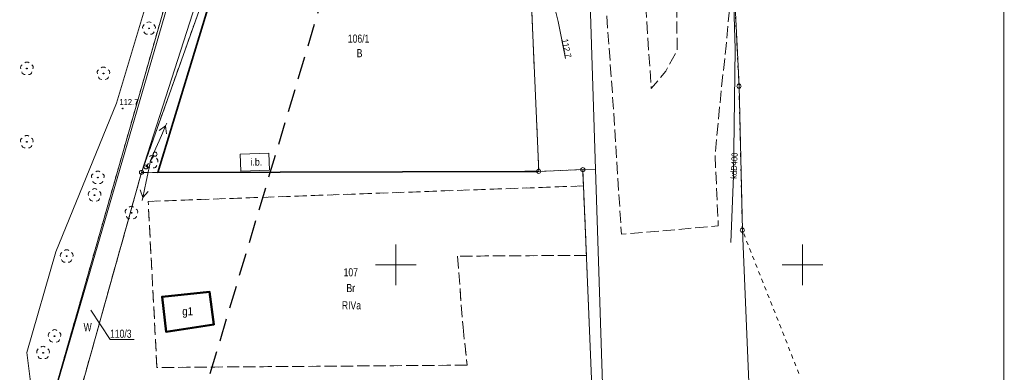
# Model space of a CAD drawing. Header units: metres. Extents: x 6401183 to 6401475, y 5754260 to 5754675.
# Tile 6 of 14: x 6401354 to 6401475, y 5754437 to 5754480. Entities that reach past the tile are written whole.
import ezdxf
from ezdxf.enums import TextEntityAlignment as Align

# ---------------------------------------------------------------- set-up
doc = ezdxf.new("R2010")
doc.units = ezdxf.units.M
for name, pattern in [('0.5_0.5', [1, 0.5, -0.5]), ('1.5_0.5', [2, 1.5, -0.5]), ('2.8_1.4', [4.2, 2.8, -1.4]), ('219-500', [0]), ('sm05_500', [1, 0.5, -0.5])]:
    doc.linetypes.add(name, pattern=pattern)
doc.layers.get('0').update_dxf_attribs({"color": 2, "lineweight": 5})
doc.styles.get("Standard").update_dxf_attribs({"font": 'Working1250', "width": 0.75})
doc.linetypes.add('902-500', pattern='A,3.75,0,[1,ksztalty.shx,S=0.5,R=0,X=0,Y=0],3.75', length=7.5)

# ---------------------------------------------------------------- blocks, each defined once
blk = doc.blocks.new('202')
at = {"color": 0, "linetype": 'Continuous', "lineweight": 0}
blk.add_circle((0, 0), 0.25, dxfattribs=at)
blk = doc.blocks.new('203')
at = {"linetype": 'Continuous', "lineweight": 0}
h = blk.add_hatch(color=0, dxfattribs=at)
edge = h.paths.add_edge_path()
edge.add_arc((0, 0), 0.045, 0, 360)
blk = doc.blocks.new('PUNKTBUD')
at = {"color": 0}
blk.add_circle((0, 0), 0.045, dxfattribs=at)
blk = doc.blocks.new('PW01')
at = {"linetype": 'Continuous', "lineweight": 13}
h = blk.add_hatch(color=0, dxfattribs=at)
edge = h.paths.add_edge_path()
edge.add_arc((0, 0), 0.045, 0, 360)
blk = doc.blocks.new('SM05')
at = {"color": 0, "linetype": 'Continuous', "lineweight": 13}
blk.add_circle((0, 0), 0.25, dxfattribs=at)
blk = doc.blocks.new('PE04')
at = {"color": 0, "linetype": 'Continuous', "lineweight": 13}
for p, q in [((0.65, 0), (0, 0)), ((0.65, 0), (1.65, 0)), ((1.65, 0), (2.65, 0)), ((2.65, 0), (3.65, 0)), ((3.65, 0), (4.65, 0)), ((4.65, 0), (3.784, 0.5)), ((4.65, 0), (3.784, -0.5)), ((4.65, 0), (5, 0))]:
    blk.add_line(p, q, dxfattribs=at)
blk = doc.blocks.new('PIKIETA')
at = {"color": 0}
blk.add_circle((0, 0), 0.045, dxfattribs=at)
blk = doc.blocks.new('OP021')
at = {"linetype": 'Continuous', "lineweight": 13}
h = blk.add_hatch(color=0, dxfattribs=at)
edge = h.paths.add_edge_path()
edge.add_arc((0, 0), 0.05, 0, 360)
at = {"color": 0, "linetype": 'Continuous', "lineweight": 13}
for centre, start, end in [((-0.38, 0.124), 121.308, 202.548), ((0, 0.4), 49.272, 130.728), ((0.38, 0.124), 337.452, 58.692), ((-0.235, -0.324), 193.221, 274.871), ((0.235, -0.324), 265.129, 346.779)]:
    blk.add_arc(centre, 0.4, start, end, dxfattribs=at)

msp = doc.modelspace()

# ---------------------------------------------------------------- linework, layer by layer
at = {"layer": '211-numer działki ewidencyjnej', "color": 0, "linetype": 'CONTINUOUS', "lineweight": 18, "flags": 128}
msp.add_lwpolyline([(6401362.49, 5754444.44), (6401364.87, 5754440.84), (6401367.834, 5754440.84)], dxfattribs=at)
at = {"layer": '217-kontur klasyfikacyjny', "color": 3, "linetype": '1.5_0.5', "lineweight": 18, "flags": 128}
for points in [[(6401422.98, 5754461.7), (6401417.57, 5754461.49)], [(6401423.06, 5754459.7), (6401422.98, 5754461.7)], [(6401368.74, 5754461.36), (6401359.3, 5754427.59)], [(6401417.57, 5754461.49), (6401368.74, 5754461.36)], [(6401369.56, 5754457.8), (6401423.06, 5754459.7)], [(6401423.42, 5754451.17), (6401423.06, 5754459.7)], [(6401370.63, 5754437.39), (6401369.56, 5754457.8)], [(6401423.42, 5754451.17), (6401407.57, 5754451.07)], [(6401407.57, 5754451.07), (6401408.26, 5754442.36)], [(6401426.99, 5754364.75), (6401423.42, 5754451.17)], [(6401408.26, 5754442.36), (6401408.75, 5754437.68)], [(6401408.75, 5754437.68), (6401370.63, 5754437.39)]]:
    msp.add_lwpolyline(points, dxfattribs=at)
at = {"layer": '218-kontur użytku gruntowego', "color": 3, "linetype": '0.5_0.5', "lineweight": 18, "flags": 128}
for points in [[(6401442.18, 5754471.96), (6401440.09, 5754513.87)], [(6401354.85, 5754423.22), (6401376.88, 5754500.35)], [(6401368.74, 5754461.36), (6401382.67, 5754500.52)], [(6401417.57, 5754461.49), (6401415.82, 5754501.48)], [(6401442.59, 5754454.27), (6401442.18, 5754471.96)], [(6401422.98, 5754461.7), (6401417.57, 5754461.49)], [(6401423.06, 5754459.7), (6401422.98, 5754461.7)], [(6401359.3, 5754427.59), (6401368.74, 5754461.36)], [(6401417.57, 5754461.49), (6401368.74, 5754461.36)], [(6401369.56, 5754457.8), (6401423.06, 5754459.7)], [(6401423.42, 5754451.17), (6401423.06, 5754459.7)], [(6401370.63, 5754437.39), (6401369.56, 5754457.8)], [(6401449.55, 5754436.65), (6401442.59, 5754454.27)], [(6401423.42, 5754451.17), (6401407.57, 5754451.07)], [(6401407.57, 5754451.07), (6401408.26, 5754442.36)], [(6401426.99, 5754364.75), (6401423.42, 5754451.17)], [(6401408.26, 5754442.36), (6401408.75, 5754437.68)], [(6401408.75, 5754437.68), (6401370.63, 5754437.39)]]:
    msp.add_lwpolyline(points, dxfattribs=at)
at = {"layer": '219-działka ewidencyjna', "color": 7, "linetype": '219-500', "lineweight": 18, "flags": 128}
for points in [[(6401442.18, 5754471.96), (6401440.09, 5754513.87)], [(6401422.9, 5754512.81), (6401424.55, 5754461.76)], [(6401354.85, 5754423.22), (6401376.88, 5754500.35)], [(6401382.67, 5754500.52), (6401368.74, 5754461.36)], [(6401417.57, 5754461.49), (6401415.82, 5754501.48)], [(6401442.59, 5754454.27), (6401442.18, 5754471.96)], [(6401422.98, 5754461.7), (6401417.57, 5754461.49)], [(6401422.98, 5754461.7), (6401424.55, 5754461.76)], [(6401426.99, 5754364.75), (6401422.98, 5754461.7)], [(6401424.55, 5754461.76), (6401425.39, 5754435.36)], [(6401368.74, 5754461.36), (6401357.62, 5754421.6)], [(6401417.57, 5754461.49), (6401368.74, 5754461.36)], [(6401445.23, 5754391.33), (6401442.59, 5754454.27)]]:
    msp.add_lwpolyline(points, dxfattribs=at)
at = {"layer": '312-budynek ewidencyjny', "color": 7, "linetype": 'CONTINUOUS', "lineweight": 50, "flags": 128}
for points in [[(6401371.28, 5754446.09), (6401377.09, 5754446.7)], [(6401371.77, 5754441.77), (6401371.28, 5754446.09)], [(6401377.09, 5754446.7), (6401377.64, 5754442.68)], [(6401377.64, 5754442.68), (6401371.77, 5754441.77)]]:
    msp.add_lwpolyline(points, dxfattribs=at)
at = {"layer": 'inna budowla (powierzchnia)', "color": 7, "linetype": 'CONTINUOUS', "lineweight": 18, "flags": 128}
msp.add_lwpolyline([(6401380.93, 5754461.51), (6401380.86, 5754463.6), (6401384.39, 5754463.72), (6401384.46, 5754461.63)], close=True, dxfattribs=at)
at = {"layer": 'jezdnia (powierzchnia)', "color": 7, "linetype": '1.5_0.5', "lineweight": 18, "flags": 128}
msp.add_lwpolyline([(6401474.79, 5754667.945), (6401463.73, 5754665.13), (6401453.1, 5754664.58), (6401445.35, 5754664.14), (6401443.29, 5754663.87), (6401438.58, 5754661.62), (6401435.21, 5754658.25), (6401433.22, 5754654.11), (6401432.79, 5754648.28), (6401435.36, 5754573.16), (6401436.73, 5754539.86), (6401437.61, 5754524.79), (6401440.01, 5754516.49), (6401441.8, 5754509.8), (6401442.02, 5754490.92), (6401441.97, 5754490.19), (6401441.8, 5754487.55), (6401441.28, 5754484.41), (6401440.6, 5754476.91), (6401440.01, 5754471.62), (6401439.24, 5754463.51), (6401439.63, 5754454.78), (6401427.73, 5754453.76), (6401426.58, 5754471.66), (6401425.48, 5754486.71), (6401425.21, 5754490.22), (6401424.8, 5754493.23), (6401423.98, 5754495.59), (6401422.55, 5754497.77), (6401420.95, 5754499.53), (6401418.8, 5754501.29), (6401419.12, 5754513.26), (6401419.93, 5754512.87), (6401420.39, 5754512.73), (6401421, 5754512.71), (6401421.9, 5754512.93), (6401423.11, 5754513.73), (6401423.58, 5754514.63), (6401423.72, 5754515.63), (6401422.01, 5754556.98), (6401421.47, 5754558.41), (6401420.43, 5754559.43), (6401419.01, 5754559.68), (6401418.08, 5754559.36), (6401417.26, 5754558.7), (6401416.83, 5754557.76), (6401416.3, 5754574.66), (6401417.57, 5754577.14), (6401417.84, 5754577.67), (6401418.96, 5754580.47), (6401419.81, 5754583.15), (6401420.28, 5754585.3), (6401420.53, 5754587.74), (6401420.58, 5754588.74), (6401419.63, 5754616.13), (6401418.63, 5754634.01), (6401418.34, 5754647.74), (6401417.91, 5754652.56), (6401418.01, 5754655.94), (6401417.24, 5754659.19), (6401415.85, 5754662.76), (6401414.09, 5754665.44), (6401412.55, 5754667.25), (6401410.31, 5754668.76), (6401405.08, 5754671.65), (6401403.1, 5754672.12), (6401395.22, 5754673.99), (6401394.2, 5754674.23), (6401393, 5754674.27), (6401391.98, 5754674.06), (6401391.02, 5754673.56), (6401390.24, 5754672.76), (6401389.75, 5754672.06), (6401389.36, 5754671.05), (6401388.71, 5754668.74), (6401387.76, 5754664.81), (6401387.04, 5754661.96), (6401386.21, 5754658.93), (6401383.84, 5754653.56), (6401380.22, 5754648.42), (6401345.36, 5754626.86), (6401344.1, 5754625.87), (6401342.51, 5754623.07), (6401341.41, 5754617.59), (6401342.45, 5754612.32), (6401342.45, 5754612.24), (6401344.53, 5754610.22), (6401340.34, 5754604.04), (6401338.84, 5754605.04), (6401333.83, 5754608.39), (6401324.48, 5754614.45), (6401331.1, 5754628.07), (6401334.69, 5754628.32), (6401336.39, 5754628.48), (6401337.14, 5754628.73), (6401346.88, 5754634.77), (6401352.2, 5754638.17), (6401355.07, 5754639.97), (6401371.03, 5754649.96), (6401375.65, 5754652.85), (6401376.05, 5754653.96), (6401374.54, 5754655.51), (6401351.51, 5754660.51), (6401349.85, 5754661.02), (6401348.8, 5754661.79), (6401347.64, 5754662.88), (6401347.07, 5754663.71), (6401346.6, 5754664.51), (6401346.36, 5754665.34), (6401346.24, 5754666.41), (6401346.42, 5754667.55), (6401348.014, 5754674.92)], dxfattribs=at)
msp.add_lwpolyline([(6401431.54, 5754508.14), (6401428.85, 5754506.81), (6401430.2, 5754489.59), (6401431.39, 5754471.66), (6401433.17, 5754473.8), (6401434.57, 5754476.36), (6401434.34, 5754509.29), (6401433.16, 5754509.25)], close=True, dxfattribs=at)
at = {"layer": 'ogrodzenie trwałe (linia)', "color": 7, "linetype": '902-500', "lineweight": 35, "flags": 128}
for points in [[(6401370.74, 5754461.36), (6401382.67, 5754500.51), (6401415.99, 5754501.41)], [(6401370.74, 5754461.36), (6401415.85, 5754461.46), (6401417.34, 5754461.47)]]:
    msp.add_lwpolyline(points, dxfattribs=at)
at = {"layer": 'Pieczątka na wyrysie', "color": 5, "linetype": '2.8_1.4', "lineweight": 25, "flags": 128}
msp.add_lwpolyline([(6401212.29, 5754481.02), (6401290.61, 5754448.91), (6401365.04, 5754396), (6401425.02, 5754596.73), (6401420.43, 5754615.42), (6401343.88, 5754642.24), (6401314.24, 5754594.61), (6401283.91, 5754596.37), (6401253.92, 5754568.51), (6401242.98, 5754546.63)], close=True, dxfattribs=at)
at = {"layer": 'przewód elektroenergetyczny (linia)', "color": 1, "linetype": 'CONTINUOUS', "lineweight": 18, "flags": 128}
msp.add_lwpolyline([(6401416.18, 5754579.36), (6401418.29, 5754557.35), (6401418.25, 5754552.9), (6401418.39, 5754550.94), (6401418.45, 5754549.45), (6401419.03, 5754534.4), (6401419.53, 5754527.73), (6401419.65, 5754516.96), (6401419.69, 5754514.06), (6401420.18, 5754496.3), (6401419.89, 5754494.5), (6401418.75, 5754492.27), (6401418.78, 5754487.06), (6401419.01, 5754483.72), (6401419.94, 5754479.92), (6401420.87, 5754475.37)], dxfattribs=at)
at = {"layer": 'przewód kanalizacyjny (linia)', "color": 34, "linetype": 'CONTINUOUS', "lineweight": 18, "flags": 128}
msp.add_lwpolyline([(6401441.18, 5754452.75), (6401441.52, 5754460.94), (6401441.69, 5754476.55), (6401440.48, 5754516.7), (6401437.6, 5754538.84), (6401434.07, 5754601.53), (6401419.08, 5754593.55), (6401418.56, 5754609.75), (6401417.53, 5754643.45), (6401415.026, 5754674.92)], dxfattribs=at)
at = {"layer": 'przewód telekomunikacyjny (linia)', "color": 30, "linetype": 'CONTINUOUS', "lineweight": 18, "flags": 128}
msp.add_lwpolyline([(6401355.55, 5754432.02), (6401354.63, 5754439.24), (6401358.22, 5754451.59), (6401365.68, 5754469.85), (6401370.96, 5754487.53), (6401372.2, 5754497.77), (6401377.54, 5754518.32), (6401379.38, 5754527.55), (6401385.98, 5754540.99), (6401394.27, 5754553.78), (6401400.3, 5754567.01), (6401411.36, 5754586.32), (6401415.07, 5754607.7), (6401414.37, 5754650.62)], dxfattribs=at)
at = {"layer": 'Ramki i opis wydruku', "color": 7, "linetype": 'CONTINUOUS', "lineweight": 13, "flags": 128}
for points in [[(6401182.84, 5754259.97), (6401474.74, 5754259.97), (6401474.74, 5754675.37), (6401182.84, 5754675.37)], [(6401182.84, 5754259.92), (6401474.74, 5754259.92), (6401474.74, 5754674.92), (6401182.84, 5754674.92)]]:
    msp.add_lwpolyline(points, close=True, dxfattribs=at)
at = {"layer": 'rów przydrożny (powierzchnia)', "color": 7, "linetype": 'CONTINUOUS', "lineweight": 18, "flags": 128}
msp.add_lwpolyline([(6401309.715, 5754259.92), (6401321.07, 5754301.91), (6401326.27, 5754320.01), (6401340.36, 5754369.21), (6401354.85, 5754423.22), (6401377.29, 5754500.3), (6401378.18, 5754502.83), (6401381.7, 5754501.75), (6401381.33, 5754500.5), (6401368.74, 5754461.36), (6401357.62, 5754421.6), (6401343.64, 5754368.31), (6401331.83, 5754326.48), (6401332.31, 5754324.85)], dxfattribs=at)
at = {"layer": 'słup łączony (linia)', "color": 7, "linetype": 'sm05_500', "lineweight": 18, "flags": 128}
msp.add_lwpolyline([(6401369.29, 5754462.04), (6401370.4, 5754463.6)], dxfattribs=at)
at = {"layer": 'Wstawianie ramki sekcyjnej z opisem', "color": 7, "linetype": 'CONTINUOUS', "lineweight": 13, "flags": 128}
for points in [[(6401400, 5754447.5), (6401400, 5754452.5)], [(6401450, 5754447.5), (6401450, 5754452.5)], [(6401397.5, 5754450), (6401402.5, 5754450)], [(6401447.5, 5754450), (6401452.5, 5754450)]]:
    msp.add_lwpolyline(points, dxfattribs=at)

# ---------------------------------------------------------------- block references
at = {"layer": '140-Punkty robocze', "color": 7, "linetype": 'CONTINUOUS', "lineweight": 13}
for p in [(6401369.66, 5754479.06), (6401354.65, 5754474.12), (6401364.06, 5754473.51), (6401366.43, 5754469.22), (6401354.64, 5754465.11), (6401369.98, 5754462.63), (6401363.37, 5754460.72), (6401362.97, 5754458.57), (6401367.5, 5754456.4), (6401359.54, 5754451.06), (6401358.05, 5754441.24), (6401356.64, 5754439.2)]:
    msp.add_blockref('PIKIETA', p, dxfattribs=at)
at = {"layer": '202-punkt graniczny', "color": 7, "linetype": 'CONTINUOUS', "lineweight": 18}
for p in [(6401442.18, 5754471.96), (6401368.74, 5754461.36), (6401417.57, 5754461.49), (6401422.98, 5754461.7), (6401442.59, 5754454.27)]:
    msp.add_blockref('202', p, dxfattribs=at)
at = {"layer": '203-punkt graniczny', "color": 7, "linetype": 'CONTINUOUS', "lineweight": 18}
msp.add_blockref('203', (6401424.55, 5754461.76), dxfattribs=at)
at = {"layer": 'drzewo liściaste', "color": 94, "linetype": 'CONTINUOUS', "lineweight": 18}
for p in [(6401369.66, 5754479.06), (6401354.65, 5754474.12), (6401364.06, 5754473.51), (6401354.64, 5754465.11), (6401369.98, 5754462.63), (6401363.37, 5754460.72), (6401362.97, 5754458.57), (6401367.5, 5754456.4), (6401359.54, 5754451.06), (6401358.05, 5754441.24), (6401356.64, 5754439.2)]:
    msp.add_blockref('OP021', p, dxfattribs=at)
at = {"layer": 'pikieta naturalna', "color": 7, "linetype": 'CONTINUOUS', "lineweight": 13}
msp.add_blockref('PW01', (6401366.43, 5754469.22), dxfattribs=at)
at = {"layer": 'przewód elektroenergetyczny niskiego napięcia (linia) - symbol', "color": 1, "linetype": 'CONTINUOUS', "lineweight": 18}
for rotation in [66.596, 258.244]:
    msp.add_blockref('PE04', (6401369.85, 5754462.82), dxfattribs=dict(at, rotation=rotation))
at = {"layer": 'Punkt budynku', "color": 5, "linetype": 'CONTINUOUS', "lineweight": 18}
for p in [(6401371.28, 5754446.09), (6401377.09, 5754446.7), (6401377.64, 5754442.68), (6401371.77, 5754441.77)]:
    msp.add_blockref('PUNKTBUD', p, dxfattribs=at)
at = {"layer": 'punkt o określonej wysokości (sieć elektroenergetyczna)', "color": 1, "linetype": 'CONTINUOUS', "lineweight": 13}
msp.add_blockref('PW01', (6401420.87, 5754475.37), dxfattribs=at)
at = {"layer": 'słup łączony (linia) - symbol', "color": 7, "linetype": 'CONTINUOUS', "lineweight": 18}
for p in [(6401370.4, 5754463.6), (6401369.29, 5754462.04)]:
    msp.add_blockref('SM05', p, dxfattribs=at)

# ---------------------------------------------------------------- texts
at = {"layer": '209-oznaczenie konturu klasyfikacyjnego', "color": 3, "linetype": 'CONTINUOUS', "lineweight": 18, "width": 0.79}
msp.add_text('RIVa', height=1, dxfattribs=at).set_placement((6401393.37, 5754445.53), align=Align.TOP_LEFT)
at = {"layer": '210-oznaczenie konturu użytku gruntowego', "color": 3, "linetype": 'CONTINUOUS', "lineweight": 18, "width": 0.79}
for s, p in [('B', (6401395.19, 5754475.51)), ('Br', (6401393.93, 5754446.65)), ('W', (6401361.62, 5754441.85))]:
    msp.add_text(s, height=1, dxfattribs=at).set_placement(p)
at = {"layer": '211-numer działki ewidencyjnej', "color": 7, "linetype": 'CONTINUOUS', "lineweight": 18, "width": 0.79}
for s, p in [('106/1', (6401394.1, 5754478.3)), ('107', (6401393.58, 5754449.59))]:
    msp.add_text(s, height=1, dxfattribs=at).set_placement(p, align=Align.TOP_LEFT)
msp.add_text('110/3', height=1, dxfattribs=at).set_placement((6401364.87, 5754441.04))
at = {"layer": '312-oznaczenie budynku ewidencyjnego-Atr117', "color": 7, "width": 0.9}
msp.add_text('g1', height=1, dxfattribs=at).set_placement((6401374.41, 5754444.3), align=Align.MIDDLE_CENTER)
at = {"layer": 'inna budowla (powierzchnia)-Atr17', "color": 7, "width": 0.9}
msp.add_text('i.b.', height=0.9, dxfattribs=at).set_placement((6401382.13, 5754462.2))
at = {"layer": 'pikieta naturalna-Atr2', "color": 7, "width": 0.9}
msp.add_text('112.7', height=0.75, dxfattribs=at).set_placement((6401366.02, 5754469.63))
at = {"layer": 'przewód kanalizacyjny (linia)-Atr1', "color": 34, "width": 0.9}
msp.add_text('kdD400', height=0.75, rotation=87.622, dxfattribs=at).set_placement((6401441.51, 5754460.58), align=Align.MIDDLE_LEFT)
at = {"layer": 'punkt o określonej wysokości (sieć elektroenergetyczna)-Atr2', "color": 1, "width": 0.9}
msp.add_text('112.7', height=0.75, rotation=281.551, dxfattribs=at).set_placement((6401420.4, 5754477.68))

doc.saveas('drawing.dxf')
